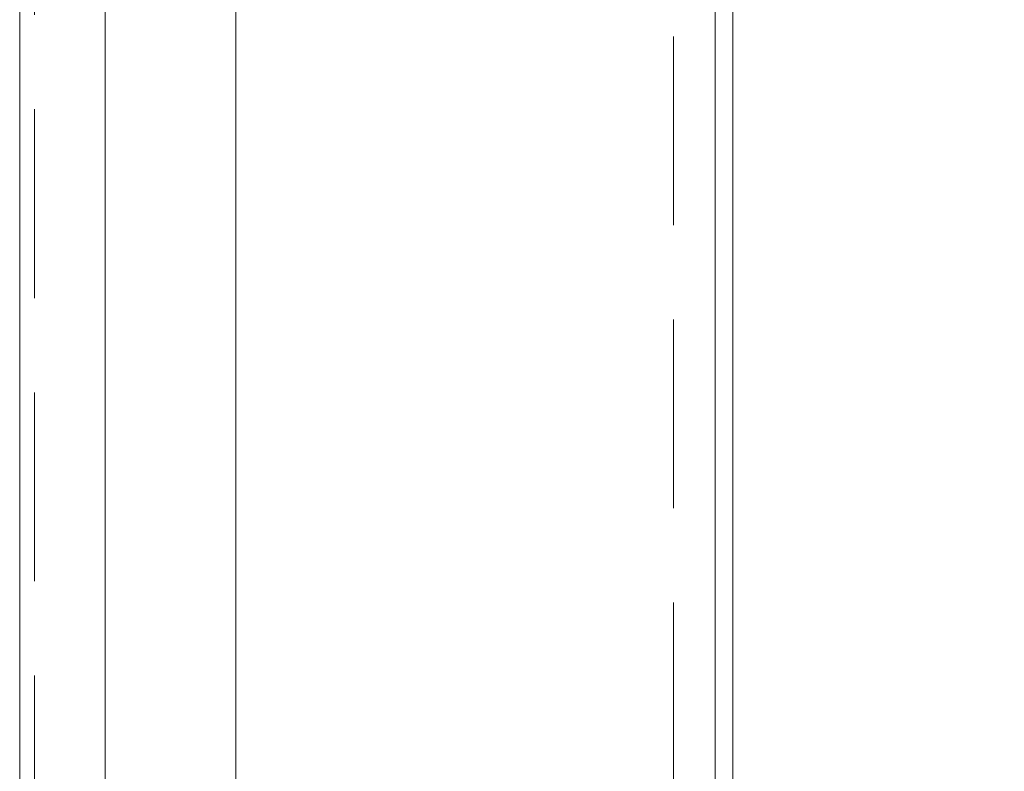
# Model space of a CAD drawing. Header units: millimetres. Extents: x 144573 to 336993, y 74252 to 247042.
# Tile 34 of 256: x 146721 to 147053, y 180557 to 180810. Entities that reach past the tile are written whole.
import ezdxf

# ---------------------------------------------------------------- set-up
doc = ezdxf.new("R2010")
doc.units = ezdxf.units.MM
doc.linetypes.add('ČÁRKOVANÁ', pattern=[19.05, 12.7, -6.35])
doc.layers.add('FASÁDA DETAILNÍ', color=255, linetype='Continuous', lineweight=0)

msp = doc.modelspace()

# ---------------------------------------------------------------- linework, layer by layer
at = {"layer": 'FASÁDA DETAILNÍ'}
msp.add_line((146955.48, 181398.759), (146955.48, 179499.009), dxfattribs=at)
for points in [[(173301.48, 174615.259), (146721.48, 174615.259), (146721.48, 198295.259), (173301.48, 198295.259)], [(173061.48, 174855.259), (146961.48, 174855.259), (146961.48, 198055.259), (173061.48, 198055.259)], [(146750.226, 180611.904), (146750.226, 180999.595), (146794.226, 180999.595), (146794.226, 180611.904), (146794.226, 180530.933), (146750.226, 180530.933)]]:
    msp.add_lwpolyline(points, close=True, dxfattribs=at)
at = {"layer": 'FASÁDA DETAILNÍ', "linetype": 'ČÁRKOVANÁ', "ltscale": 5}
for points in [[(173296.48, 174620.259), (146726.48, 174620.259), (146726.48, 198290.259), (173296.48, 198290.259)], [(173081.48, 174835.259), (146941.48, 174835.259), (146941.48, 198075.259), (173081.48, 198075.259)]]:
    msp.add_lwpolyline(points, close=True, dxfattribs=at)

doc.saveas('drawing.dxf')
